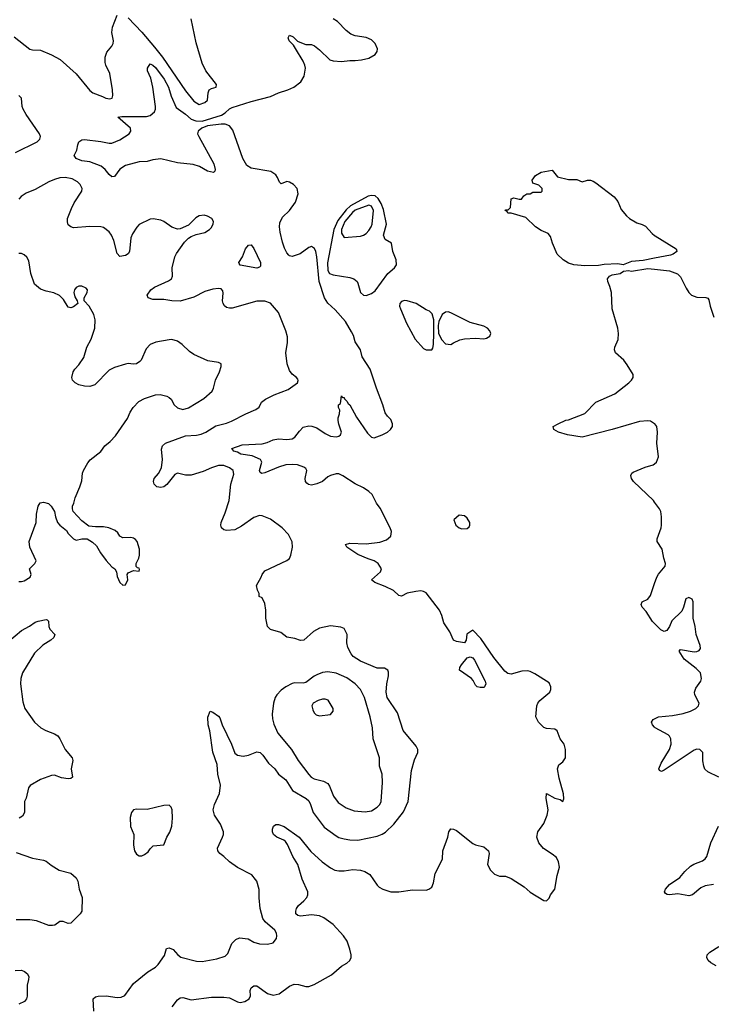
# Model space of a CAD drawing. Header units: inches. Extents: x 2001573 to 2220545, y 644482 to 846830.
# Tile 256 of 256: x 2125356 to 2130415, y 700389 to 707583. Entities that reach past the tile are written whole.
import ezdxf

# ---------------------------------------------------------------- set-up
doc = ezdxf.new("R2010")
doc.units = ezdxf.units.IN
doc.header["$MEASUREMENT"] = 0
doc.layers.add('C1720', color=7, linetype='Continuous')
doc.layers.add('C1730', color=7, linetype='Continuous')

msp = doc.modelspace()

# ---------------------------------------------------------------- linework, layer by layer
at = {"layer": 'C1720', "color": 5}
for points, elevation in [([(2125317.1, 707457.1), (2125430, 707367.3), (2125450, 707362.8), (2125510, 707361.5), (2125590, 707326.5), (2125652.2, 707292.2), (2125768.7, 707188.7), (2125870, 707065.7), (2125890.8, 707050), (2125963.4, 707023.4), (2125986.8, 707010), (2126015.6, 707004.4), (2126033.2, 707010), (2126038, 707030), (2126035.1, 707070), (2126016.4, 707190), (2125986.3, 707250), (2125981.1, 707270), (2125980.5, 707310), (2125994.3, 707345.7), (2126029.8, 707390.2), (2126039.1, 707410), (2126041.5, 707430), (2126031.5, 707490), (2126035.8, 707530), (2126070, 707616.4)], 340), ([(2126472.9, 700370), (2126510, 700422.8), (2126530, 700437.5), (2126550, 700439), (2126610, 700421.5), (2126758.4, 700441.6), (2126850, 700442.3), (2126890, 700436.3), (2126950, 700407.2), (2126970, 700403.5), (2127002.7, 700410), (2127034.7, 700430), (2127044.7, 700450), (2127042.4, 700490), (2127048.6, 700510), (2127070, 700524), (2127090, 700523.2), (2127170, 700467.8), (2127210, 700456.9), (2127253.2, 700466.8), (2127330, 700522.4), (2127364.9, 700535.1), (2127394.5, 700534.5), (2127450, 700518.4), (2127470, 700518.4), (2127510, 700533.4), (2127636.5, 700603.5), (2127710, 700668.4), (2127749.7, 700690.3), (2127772, 700710), (2127779.6, 700730), (2127779.7, 700750), (2127772.1, 700792.1), (2127752.4, 700850), (2127724, 700890), (2127650, 700972.6), (2127580.5, 701020.5), (2127550, 701034.7), (2127490, 701043.5), (2127410, 701032.8), (2127390, 701037.6), (2127376.2, 701050), (2127375.6, 701070), (2127381.6, 701090), (2127394.5, 701110), (2127435.5, 701144.5), (2127456.2, 701170), (2127464.7, 701190), (2127463.1, 701210), (2127423.6, 701303.6), (2127390.9, 701410), (2127353.3, 701470), (2127316.1, 701556.1), (2127299.7, 701579.7), (2127288.1, 701588.1), (2127237.2, 701610), (2127213.2, 701630), (2127206, 701650), (2127205.2, 701670), (2127214, 701690), (2127230, 701702.8), (2127250, 701703), (2127290, 701688.2), (2127399.3, 701610), (2127485.8, 701505.8), (2127568.8, 701430), (2127630, 701385.5), (2127660.7, 701370), (2127690, 701363.2), (2127730, 701363.9), (2127793.4, 701373.4), (2127850, 701368.8), (2127880.3, 701360.3), (2127916.5, 701336.5), (2127970, 701258.8), (2127984.7, 701244.7), (2128011.3, 701230), (2128070.4, 701210.4), (2128129.6, 701210.4), (2128230, 701226.4), (2128330, 701222.4), (2128350, 701230.4), (2128370, 701246), (2128383.1, 701276.9), (2128395.2, 701344.8), (2128449.2, 701450), (2128452, 701510), (2128488.2, 701610), (2128494.5, 701650), (2128510, 701670.6), (2128530, 701668.2), (2128550, 701658.4), (2128670, 701564), (2128690, 701554), (2128750, 701538.8), (2128784.7, 701510), (2128790.8, 701490), (2128778.8, 701410), (2128798.8, 701370), (2128830, 701340.7), (2128866.6, 701326.6), (2128910, 701324.9), (2128950, 701307.7), (2129047.1, 701247.1), (2129090, 701207.3), (2129190, 701146.8), (2129210, 701146), (2129230, 701164.7), (2129239, 701190), (2129269.5, 701230.5), (2129287, 701330), (2129305.1, 701390), (2129298, 701430), (2129281.4, 701461.4), (2129250, 701487.3), (2129187.4, 701527.4), (2129153.6, 701570), (2129138.7, 701610), (2129146.3, 701650), (2129190, 701710.6), (2129215.1, 701770), (2129220.4, 701810), (2129206.9, 701893.1), (2129209.5, 701930.5), (2129270, 701896), (2129310, 701886), (2129330, 701871.3), (2129337, 701890), (2129332.7, 701927.3), (2129301.4, 702041.4), (2129288.7, 702110), (2129300.7, 702139.3), (2129330, 702160.7), (2129347.6, 702190), (2129347.8, 702250), (2129338.4, 702290), (2129309.6, 702330), (2129287.7, 702387.7), (2129270, 702399.5), (2129210, 702404.2), (2129190, 702411.5), (2129150, 702449.7), (2129131.1, 702490), (2129139.7, 702570), (2129146, 702590), (2129161.6, 702610), (2129233, 702670), (2129240.5, 702690), (2129241.6, 702710), (2129230, 702737.2), (2129124.2, 702804.2), (2129090, 702820.7), (2129070, 702825.1), (2129030, 702823.6), (2128950, 702801.1), (2128927, 702807), (2128904.5, 702824.5), (2128823.4, 702923.4), (2128730, 703062), (2128670, 703122), (2128626.4, 703093.6), (2128621, 703050), (2128610.7, 703029.3), (2128550, 703040.5), (2128530, 703049.6), (2128503, 703110), (2128457.4, 703177.4), (2128444.1, 703230), (2128425.8, 703270), (2128330, 703395.1), (2128310, 703406), (2128290, 703409.7), (2128253.5, 703406.5), (2128190, 703393), (2128150, 703371.8), (2128130, 703376.2), (2128091.6, 703411.6), (2128030, 703443.1), (2127953.2, 703470), (2127928.7, 703490), (2127996, 703550), (2128003.7, 703570), (2127978.7, 703610), (2127950, 703629.7), (2127904.1, 703644.1), (2127830, 703676.4), (2127749.2, 703730), (2127739, 703750), (2127770, 703758.7), (2127890, 703753.7), (2127990, 703767), (2128038.2, 703781.8), (2128071.3, 703810), (2128075.5, 703844.5), (2128066.6, 703870), (2127994.1, 704014.1), (2127966.4, 704050), (2127933.6, 704113.6), (2127910, 704136.9), (2127870, 704164), (2127810, 704191.1), (2127719.7, 704250), (2127690, 704264.1), (2127670, 704265.3), (2127630, 704252.9), (2127610, 704242.4), (2127570, 704208.5), (2127530, 704191.2), (2127490, 704183.5), (2127467.9, 704187.9), (2127455.8, 704195.8), (2127446.6, 704210), (2127445.3, 704230), (2127456.9, 704290), (2127450, 704305.2), (2127434.9, 704314.9), (2127388.7, 704330), (2127350, 704333.5), (2127302.8, 704330), (2127250, 704315), (2127150, 704271.6), (2127127.2, 704267.2), (2127115.2, 704275.2), (2127111, 704290), (2127127, 704350), (2127117.2, 704370), (2127057, 704397), (2126973.3, 704410), (2126950, 704423.8), (2126922, 704430), (2126909, 704450), (2126983, 704477), (2127130, 704485), (2127165.9, 704494.1), (2127210, 704513.4), (2127250, 704521), (2127310, 704515.4), (2127350, 704520.2), (2127370, 704533.4), (2127401.9, 704578.1), (2127430, 704606), (2127470, 704616.2), (2127494.3, 704614.3), (2127530, 704602), (2127590, 704560.9), (2127630, 704541.2), (2127670, 704534.9), (2127690, 704541.1), (2127702.9, 704550), (2127709.6, 704570), (2127690, 704628), (2127686.3, 704653.7), (2127684.7, 704675.3), (2127695.3, 704704.7), (2127698, 704730), (2127688, 704750), (2127688, 704770), (2127702, 704778), (2127710, 704834), (2127710.9, 704830.9), (2127722, 704822), (2127730, 704822), (2127732.1, 704812.1), (2127750, 704797.3), (2127758.4, 704778.4), (2127770, 704770.4), (2127819.6, 704679.6), (2127901.4, 704561.4), (2127930, 704533.7), (2127950, 704528.9), (2128008.7, 704551.3), (2128046, 704570), (2128069.2, 704590), (2128084, 704610), (2128084, 704630), (2128070, 704662), (2128045.8, 704685.8), (2128029.5, 704710), (2128013.3, 704770), (2127964.9, 704890), (2127920.2, 705030), (2127861.2, 705121.2), (2127848.9, 705170), (2127809.9, 705229.9), (2127796.7, 705276.7), (2127783.4, 705303.4), (2127738.4, 705378.4), (2127664.2, 705464.2), (2127610, 705513.3), (2127586.4, 705550), (2127546.6, 705670), (2127529.7, 705850), (2127522, 705890), (2127512.1, 705912.1), (2127490, 705926), (2127470, 705919.1), (2127407.3, 705872.7), (2127350, 705853.7), (2127330, 705858), (2127324, 705864), (2127310, 705879.7), (2127293.2, 705913.2), (2127278, 705958), (2127261.9, 706030), (2127257.7, 706070), (2127260, 706100), (2127278.6, 706141.4), (2127330, 706190.3), (2127374.5, 706250), (2127394, 706310), (2127386.3, 706350), (2127359.1, 706379.1), (2127330, 706397.4), (2127310, 706400.5), (2127270, 706384), (2127266.3, 706386.3), (2127256, 706396), (2127242.7, 706430), (2127229.5, 706450), (2127194.5, 706474.5), (2127050, 706499.5), (2127018.2, 706518.2), (2126988.5, 706568.5), (2126916.2, 706776.2), (2126890, 706808.8), (2126859.2, 706819.2), (2126830, 706819.8), (2126730, 706807.3), (2126688.9, 706791.1), (2126662.3, 706770), (2126658.1, 706750), (2126666.6, 706730), (2126775.4, 706530), (2126786.3, 706490), (2126784.4, 706475.6), (2126772.9, 706467.1), (2126730, 706476.9), (2126671.8, 706511.8), (2126626.1, 706526.1), (2126510, 706537.7), (2126387.9, 706567.9), (2126330, 706559.3), (2126290, 706547.5), (2126230, 706545.3), (2126130, 706518.3), (2126088.4, 706491.6), (2126050, 706437.6), (2126030, 706435.1), (2126010, 706453), (2125982.7, 706490), (2125952.3, 706512.3), (2125870, 706546), (2125810, 706551.5), (2125769.5, 706570), (2125756, 706590), (2125775.1, 706630), (2125781.6, 706670), (2125790, 706691.3), (2125810, 706706.8), (2125830, 706708), (2125950, 706692.6), (2126010, 706680.3), (2126030, 706681.3), (2126090, 706704.7), (2126158.4, 706750), (2126169.5, 706770), (2126166, 706790), (2126074, 706870), (2126103.7, 706876.3), (2126283.9, 706876.1), (2126310, 706884.3), (2126342, 706910), (2126350.5, 706930), (2126349.9, 706950), (2126330.5, 707090.5), (2126315.4, 707155.4), (2126292.1, 707210), (2126292.2, 707230), (2126310, 707261.6), (2126330, 707251.3), (2126350, 707232.9), (2126412.7, 707150), (2126444.8, 707090), (2126464.2, 707024.2), (2126502, 706942), (2126570, 706892.2), (2126610, 706856.3), (2126645.5, 706845.5), (2126690, 706841), (2126833.6, 706886.4), (2126858.3, 706901.7), (2126890, 706931.8), (2126910, 706941.2), (2127050, 706985.3), (2127190, 707022.6), (2127250, 707048.2), (2127317.7, 707070), (2127360.4, 707090), (2127411.6, 707130), (2127438.3, 707170), (2127446, 707230), (2127442.2, 707250), (2127430, 707280.7), (2127374.1, 707374.1), (2127358.3, 707398.3), (2127326.9, 707430), (2127320.5, 707450), (2127329.6, 707470.4), (2127357.8, 707457.8), (2127387.6, 707427.6), (2127430, 707408.5), (2127450, 707403), (2127490, 707402), (2127512.2, 707392.2), (2127550, 707364), (2127626, 707290), (2127650, 707282), (2127710, 707278.4), (2127770, 707286.4), (2127810, 707284.6), (2127855.3, 707290), (2127910, 707302.9), (2127956.9, 707330), (2127971.3, 707350), (2127972.6, 707370), (2127955.4, 707410), (2127930, 707435.8), (2127890, 707452.6), (2127810, 707466), (2127778.8, 707478.8), (2127744.4, 707504.4), (2127680.7, 707570), (2127649.4, 707590)], 320), ([(2126150, 707596.3), (2126250, 707492.7), (2126343.6, 707383.6), (2126402.1, 707310), (2126570, 707063.9), (2126630, 706987), (2126670, 706964.9), (2126710, 706978.8), (2126730, 706996), (2126735.4, 707050), (2126742.4, 707070), (2126758.2, 707081.8), (2126794, 707090), (2126795.6, 707110), (2126717.3, 707210), (2126690, 707264.7), (2126646.3, 707413.7), (2126610, 707588.7)], 340), ([(2125326.1, 706613.9), (2125485.1, 706690), (2125504.2, 706710), (2125509.6, 706730), (2125501.3, 706750), (2125403.6, 706890), (2125382.9, 706930), (2125374.5, 706950), (2125368.7, 707010), (2125350, 707028.7)], 340), ([(2130000, 705841.4), (2129915.2, 705824.8), (2129830, 705816.3), (2129770, 705792.8), (2129730, 705799.2), (2129630, 705795.8), (2129590, 705787.4), (2129490, 705785.5), (2129410, 705792.8), (2129370, 705805), (2129332.2, 705830), (2129288, 705870), (2129254.2, 705950), (2129239.6, 705999.6), (2129222, 706022), (2129170, 706043.5), (2129129.5, 706070), (2129059.1, 706139.1), (2128950, 706169.6), (2128926, 706170), (2128922, 706182), (2128906, 706190), (2128910, 706194), (2128930, 706194), (2128946, 706210), (2128950, 706274), (2128970, 706282), (2129010, 706272), (2129027.3, 706272.7), (2129043.1, 706296.9), (2129066, 706310), (2129090, 706312), (2129110, 706322), (2129170, 706322), (2129178, 706330), (2129178, 706350), (2129153.6, 706373.6), (2129110, 706388), (2129104, 706410), (2129130, 706444), (2129170, 706470.4), (2129250, 706484.7), (2129290, 706436), (2129370, 706416), (2129430, 706414.8), (2129470, 706398.8), (2129509.4, 706410.6), (2129530, 706410.7), (2129550, 706404), (2129570, 706390.6), (2129704, 706290), (2129730, 706256), (2129755.5, 706195.5), (2129794, 706150), (2129817.3, 706130), (2129870, 706098), (2129910, 706087.7), (2129933.8, 706073.8), (2129981.4, 706021.4), (2130000, 706006.5)], 280), ([(2125898.6, 700338.6), (2125895.1, 700430), (2125910, 700444.9), (2125931, 700449), (2125988.7, 700451.3), (2126070, 700438.5), (2126098.3, 700441.7), (2126125.9, 700454.1), (2126190, 700541.3), (2126293.9, 700626.1), (2126350, 700661.6), (2126370, 700679.1), (2126414.5, 700745.5), (2126430, 700796), (2126440.1, 700799.9), (2126450, 700801.6), (2126478, 700790), (2126513, 700750), (2126534.4, 700734.4), (2126650, 700703.7), (2126690, 700702.3), (2126798, 700722), (2126859.1, 700740.9), (2126878.7, 700761.3), (2126907.6, 700832.4), (2126938, 700862), (2126964.4, 700875.6), (2127028.3, 700868.3), (2127070, 700844), (2127110.8, 700830.8), (2127170, 700828), (2127210, 700837.3), (2127235.1, 700870), (2127238, 700890), (2127234, 700910), (2127221.6, 700930), (2127150.9, 700990.9), (2127136, 701016), (2127116.3, 701090), (2127107.6, 701167.6), (2127107.2, 701227.2), (2127090, 701288), (2127081.5, 701301.5), (2127054.5, 701334.5), (2126950, 701389.6), (2126890, 701429.6), (2126850, 701469.6), (2126819.5, 701490), (2126805.1, 701510), (2126803.5, 701530), (2126840.5, 701610), (2126846.6, 701630), (2126846.6, 701650), (2126825.9, 701705.9), (2126781.8, 701770), (2126772.7, 701810), (2126782.2, 701850), (2126818, 701930), (2126824.1, 701990), (2126805.6, 702070), (2126801.4, 702141.4), (2126769.7, 702230.3), (2126747, 702387), (2126736.2, 702430), (2126732.3, 702487.7), (2126748.7, 702530), (2126770, 702524.7), (2126810, 702494.8), (2126821.1, 702481.1), (2126837.3, 702430), (2126906, 702290), (2126930, 702224), (2126950, 702208.5), (2126990, 702202.3), (2127030, 702210.3), (2127090, 702234.3), (2127114.4, 702230), (2127135.3, 702210), (2127176.5, 702150), (2127222.3, 702110), (2127248.8, 702070), (2127303.6, 702030), (2127352.2, 701952.2), (2127452.2, 701892.2), (2127470, 701876.5), (2127483.9, 701850), (2127503.9, 701790), (2127583.4, 701683.4), (2127670, 701620.3), (2127690, 701609), (2127730, 701597.3), (2127770.2, 701590.2), (2127830, 701589.2), (2127970, 701617.3), (2128008, 701632), (2128032.2, 701647.8), (2128094, 701706), (2128163.5, 701796.5), (2128198.2, 701870), (2128221.8, 702098.2), (2128244.6, 702175.4), (2128267.3, 702230), (2128267.3, 702250), (2128255.6, 702275.6), (2128160.7, 702390), (2128119.9, 702519.9), (2128044.7, 702630), (2128038, 702670), (2128041.6, 702730), (2128054.5, 702790), (2128054.8, 702814.8), (2128049.4, 702829.4), (2128024.1, 702844.1), (2127970, 702845.6), (2127850, 702895.8), (2127796, 702930), (2127779.8, 702950), (2127755.3, 702995.3), (2127749.7, 703030), (2127750.9, 703090.9), (2127730, 703135.3), (2127706, 703146), (2127630, 703154), (2127550, 703136.3), (2127505.8, 703114.2), (2127434.8, 703050), (2127410, 703047.6), (2127370, 703062.4), (2127310, 703071.8), (2127266.7, 703106.7), (2127190, 703128.2), (2127169.6, 703150), (2127156.2, 703210), (2127156.9, 703270), (2127150, 703318), (2127130, 703358), (2127108, 703370), (2127108, 703390), (2127096, 703416), (2127089, 703450), (2127123.7, 703510), (2127129.6, 703530.4), (2127150, 703557.3), (2127310, 703633), (2127330, 703647.7), (2127339.6, 703670), (2127351.8, 703730), (2127349.5, 703769.5), (2127322.7, 703822.7), (2127277.2, 703870), (2127190, 703934.5), (2127130, 703957.6), (2127110, 703959.6), (2127070, 703945.6), (2126978.3, 703881.7), (2126930, 703856.9), (2126870, 703851.3), (2126850, 703855.6), (2126832, 703870), (2126828, 703890), (2126831.2, 703910), (2126860.1, 703979.9), (2126889.6, 704070), (2126900.5, 704190), (2126923.9, 704263.9), (2126917.6, 704290), (2126892, 704310), (2126850, 704326.2), (2126810, 704326), (2126759.1, 704310), (2126698.8, 704281.2), (2126610, 704256.1), (2126570, 704255.5), (2126510, 704269.7), (2126490, 704259.6), (2126433.2, 704186.8), (2126410, 704171.1), (2126390, 704164.7), (2126359.3, 704170), (2126339.5, 704190), (2126334, 704210), (2126339.6, 704230), (2126371.8, 704268.2), (2126394.7, 704310), (2126401.2, 704370), (2126394, 704446), (2126401.6, 704470), (2126422, 704490), (2126570, 704542), (2126650, 704547.4), (2126684.7, 704555.3), (2126718, 704570), (2126790, 704616.1), (2126870, 704636.2), (2126905.1, 704650), (2127010, 704704.6), (2127084.5, 704735.5), (2127106.8, 704753.2), (2127125.2, 704790), (2127154, 704810), (2127218.3, 704841.7), (2127318.9, 704881.1), (2127388.7, 704930), (2127394, 704946), (2127390, 704958), (2127382, 704970), (2127350, 704994), (2127330, 705019), (2127311.6, 705070), (2127302, 705150), (2127315.8, 705224.2), (2127314.4, 705265.6), (2127302.8, 705310), (2127250, 705443), (2127190, 705513.1), (2127150, 705527.1), (2127090, 705525.7), (2126910, 705476.4), (2126890, 705475.1), (2126870, 705481.3), (2126853.3, 705493.3), (2126844, 705510), (2126839.7, 705530), (2126845.8, 705585.8), (2126841.3, 705601.3), (2126830, 705616.2), (2126810, 705619.7), (2126770, 705614.4), (2126710, 705597.8), (2126630, 705555), (2126530, 705526.5), (2126469.2, 705529.2), (2126410, 705539.4), (2126330, 705538.7), (2126297.2, 705550), (2126289.7, 705570), (2126314.7, 705610), (2126342.4, 705630), (2126444.9, 705675.1), (2126467.3, 705690), (2126473, 705710), (2126471.3, 705770), (2126491.6, 705850), (2126504.2, 705875.8), (2126561.7, 705958.3), (2126590, 705986.8), (2126610, 705998.8), (2126647, 706013), (2126710, 706028), (2126745.2, 706050), (2126757.1, 706062.9), (2126772, 706090), (2126774.5, 706110), (2126761.2, 706130), (2126730, 706147), (2126705.2, 706154.8), (2126670, 706149.5), (2126644.8, 706135.2), (2126590, 706081.2), (2126530, 706056), (2126510, 706052.3), (2126470, 706067), (2126410, 706109.6), (2126390, 706117.6), (2126332.7, 706127.3), (2126310, 706125.6), (2126230, 706086), (2126212.1, 706067.9), (2126181.3, 706018.7), (2126170.3, 705990), (2126160.4, 705890), (2126150, 705872.7), (2126130, 705860.9), (2126090, 705854), (2126070, 705875.3), (2126044.5, 705970), (2126027.6, 706010), (2126010, 706033.7), (2125970, 706064.7), (2125949.8, 706069.8), (2125870, 706071.6), (2125750, 706063), (2125729.6, 706069.6), (2125710, 706085.2), (2125705.6, 706105.6), (2125707.4, 706130), (2125735.3, 706204.7), (2125755.3, 706244.7), (2125811.5, 706330), (2125813, 706350), (2125799.3, 706379.3), (2125778.9, 706398.9), (2125741.3, 706421.3), (2125690, 706430.8), (2125650, 706427.6), (2125610, 706416.8), (2125570, 706399.8), (2125470, 706342), (2125404, 706316), (2125367.8, 706292.2), (2125350, 706272.7)], 340), ([(2125350, 703477.3), (2125370, 703478.8), (2125390, 703484), (2125433.2, 703510), (2125441.2, 703530), (2125429.2, 703570), (2125467, 703610), (2125476.2, 703630), (2125431.5, 703730), (2125425.6, 703770), (2125477.6, 703910), (2125480.5, 703970), (2125492.3, 704030), (2125507.2, 704052.8), (2125530, 704057.3), (2125567.5, 704047.5), (2125586, 704030), (2125610.6, 703990.6), (2125617.3, 703950), (2125634, 703910), (2125650.8, 703890), (2125698, 703850), (2125711.3, 703830), (2125750, 703791.3), (2125770, 703781), (2125810, 703791.3), (2125850, 703791.3), (2125890, 703764.7), (2125918, 703738), (2125947.5, 703687.5), (2125990, 703631.3), (2126030, 703586), (2126051.3, 703570), (2126064.7, 703550), (2126070, 703514), (2126090, 703472), (2126110, 703452), (2126130, 703454), (2126148.7, 703490), (2126142, 703530), (2126150, 703542), (2126190, 703558), (2126230, 703554), (2126234, 703566), (2126230, 703575.3), (2126218, 703578), (2126208.7, 703588.7), (2126209, 703610), (2126229, 703650), (2126233.2, 703670), (2126233.6, 703713.6), (2126215.3, 703770), (2126204.7, 703784.7), (2126190, 703794), (2126170, 703799), (2126110, 703797.2), (2126090, 703809.2), (2126073.4, 703833.4), (2126054, 703850), (2126008, 703870), (2125970, 703878), (2125910, 703877.2), (2125862, 703882), (2125810, 703922), (2125748, 703990), (2125742, 704010), (2125744, 704030), (2125753.2, 704050), (2125761.2, 704090), (2125797.2, 704170), (2125810, 704214), (2125816, 704270), (2125823.7, 704290), (2125854.2, 704345.8), (2125872.4, 704367.6), (2125950.9, 704429.1), (2125979.3, 704470), (2126019.5, 704500.5), (2126057, 704543), (2126145.1, 704670), (2126164.7, 704715.3), (2126186.3, 704750), (2126226.8, 704793.2), (2126270, 704816.5), (2126350, 704843.1), (2126385.1, 704845.1), (2126433.4, 704833.4), (2126450, 704824), (2126464, 704810), (2126487.3, 704770), (2126510, 704748), (2126550, 704735.5), (2126590, 704746.7), (2126704.4, 704815.6), (2126764.5, 704870), (2126774, 704890), (2126789.6, 704950), (2126818, 705010), (2126829.4, 705050), (2126829.2, 705069.2), (2126810, 705079.3), (2126731.7, 705091.7), (2126630, 705136), (2126598.4, 705158.4), (2126546, 705210), (2126510, 705233.6), (2126470, 705247.3), (2126450, 705245.1), (2126352.3, 705227.7), (2126310.4, 705209.6), (2126281.6, 705178.4), (2126244.5, 705095.5), (2126235.2, 705084.8), (2126210, 705069.3), (2126190, 705066.6), (2126150, 705072), (2126130, 705067), (2126050, 705040.9), (2126010, 705022.7), (2125905.2, 704914.8), (2125870, 704903.7), (2125830, 704904.5), (2125790, 704915.1), (2125762, 704930), (2125742, 704950), (2125738, 704970), (2125748.7, 705010), (2125759, 705030), (2125790, 705061), (2125824.9, 705115.1), (2125848, 705190), (2125879.6, 705250), (2125906, 705330), (2125909.6, 705390), (2125898.4, 705430), (2125865.2, 705490), (2125828, 705530), (2125829.2, 705550), (2125849.6, 705590), (2125852, 705610), (2125842.7, 705622.7), (2125810, 705636.8), (2125790, 705636.8), (2125770, 705627), (2125757.6, 705610), (2125752.7, 705590), (2125759.1, 705559.1), (2125778, 705530), (2125782, 705510), (2125750, 705485.2), (2125730, 705479), (2125710, 705484), (2125678, 705538), (2125647.6, 705567.6), (2125606.9, 705586.9), (2125550, 705599.2), (2125510, 705614.7), (2125465.1, 705650), (2125438.9, 705730), (2125422.3, 705822.3), (2125410, 705849.2), (2125390, 705866), (2125370, 705875.1), (2125350, 705874)], 360), ([(2130000, 704631.1), (2129970, 704649.8), (2129950, 704652.8), (2129890, 704647.3), (2129690.7, 704590), (2129470, 704534), (2129362, 704550), (2129298, 704570), (2129262, 704590), (2129258, 704610), (2129295.3, 704630), (2129350, 704656.3), (2129370, 704658.8), (2129490, 704704.9), (2129570, 704788.2), (2129710, 704850.5), (2129810.8, 704929.2), (2129831.3, 704950), (2129842, 704970), (2129842.2, 704990), (2129800.5, 705060.5), (2129775.2, 705095.2), (2129714.7, 705150), (2129706.9, 705170), (2129709.8, 705190), (2129732.3, 705247.7), (2129736.1, 705290), (2129729.9, 705330), (2129690.5, 705470), (2129684.1, 705590), (2129673.2, 705633.2), (2129657.4, 705670), (2129655.6, 705690), (2129670.6, 705709.4), (2129690, 705719), (2129747, 705730), (2129773.1, 705746.9), (2129809.8, 705750.2), (2129830, 705745.8), (2129950, 705765), (2130000, 705760.1)], 280), ([(2130000, 704058.6), (2129991.3, 704070), (2129845.1, 704210), (2129831.5, 704230), (2129827.2, 704252.8), (2129832.7, 704270), (2129842.6, 704277.4), (2129930, 704314.4), (2129989.8, 704330.2), (2130000, 704338.8)], 280), ([(2130000, 703171.2), (2129985.5, 703185.5), (2129938.2, 703258.2), (2129909.1, 703290), (2129901.7, 703310), (2129909.3, 703330), (2129949.3, 703350), (2129970, 703377.3), (2130000, 703463.1)], 280), ([(2125276.3, 703043.7), (2125370, 703120.9), (2125428.8, 703151.2), (2125470, 703180.4), (2125491.2, 703188.8), (2125550, 703201.6), (2125558.3, 703198.3), (2125568.2, 703188.2), (2125570.3, 703150), (2125577.6, 703130), (2125613, 703090), (2125605.5, 703070), (2125585.5, 703050), (2125526.1, 703013.9), (2125464.8, 702955.2), (2125378, 702810), (2125364.9, 702770), (2125361.3, 702730), (2125378.8, 702598.8), (2125394.8, 702550), (2125466, 702450), (2125510.2, 702410.2), (2125547.3, 702390), (2125610, 702366.3), (2125635.8, 702350), (2125650.4, 702330), (2125688, 702250), (2125739.3, 702190), (2125744.4, 702170), (2125732.4, 702110), (2125742, 702050), (2125730, 702038), (2125710, 702035.6), (2125663.5, 702043.5), (2125610, 702063.7), (2125590, 702060.9), (2125510, 702032.3), (2125433.2, 701986.8), (2125422, 701970), (2125403.5, 701896.5), (2125391, 701870), (2125392.7, 701790), (2125376.5, 701763.5), (2125352, 701748)], 340), ([(2130000, 702414.3), (2129983.7, 702430), (2129977, 702450), (2129989.7, 702470.3), (2130000, 702475.5)], 280), ([(2125330, 701497.3), (2125450, 701456.3), (2125530, 701442.8), (2125550, 701434.8), (2125586.2, 701406.2), (2125644.7, 701370), (2125730, 701347.7), (2125770, 701314), (2125782, 701290), (2125790.7, 701230), (2125813.4, 701170), (2125811, 701070), (2125798, 701050), (2125730, 700982.7), (2125710, 700979.3), (2125674.2, 700994.2), (2125650, 700993.2), (2125612.7, 700967.3), (2125595.9, 700964.1), (2125570, 700964.5), (2125479.6, 700999.6), (2125430, 701005.8), (2125330, 701006)], 340), ([(2125323.9, 700636.1), (2125370, 700638.2), (2125392.7, 700630), (2125412.8, 700612.8), (2125422.3, 700590), (2125422, 700570), (2125411.2, 700530), (2125411.2, 700448.8), (2125406.3, 700430), (2125390.9, 700409.1), (2125349.4, 700390.6)], 340)]:
    msp.add_lwpolyline(points, dxfattribs=dict(at, elevation=elevation))
for points, elevation in [([(2127930, 706299.8), (2127906, 706294), (2127775.8, 706224.2), (2127744.9, 706195.1), (2127682.9, 706117.1), (2127654, 706050), (2127607.5, 705807.5), (2127609.2, 705750), (2127622.8, 705730), (2127650, 705719.3), (2127770, 705699.6), (2127800.2, 705690), (2127823.5, 705670), (2127830, 705658.3), (2127848.9, 705588.9), (2127870, 705571.1), (2127890, 705567.9), (2127930, 705582.1), (2127957.3, 705602.7), (2128050, 705729.2), (2128097, 705770), (2128112.1, 705792.1), (2128109.5, 705830), (2128085.1, 705890), (2128075.6, 705950), (2128030, 705978.3), (2128017.5, 706010), (2128038.4, 706090), (2128017.7, 706197.7), (2128001.1, 706241.1), (2127977.8, 706277.8), (2127955.6, 706295.6)], 320), ([(2127910, 706229.1), (2127810, 706191.3), (2127790, 706174.9), (2127733.6, 706110), (2127708.9, 706050), (2127710, 706024), (2127730, 705992.7), (2127850, 706002), (2127870, 706008.4), (2127890, 706021.1), (2127910, 706042.3), (2127927.9, 706070), (2127933.8, 706090), (2127944.3, 706190), (2127930, 706221.1)], 340), ([(2127090, 705768.5), (2126969, 705790), (2126962, 705802), (2126959.3, 705810), (2126986, 705850), (2127007.1, 705910), (2127030, 705936.5), (2127050, 705937.4), (2127070, 705912.4), (2127117.5, 705810), (2127116.8, 705783.2), (2127110, 705775.1)], 320), ([(2128170, 705530.6), (2128150, 705525.1), (2128136.5, 705510), (2128135, 705490), (2128140.9, 705470), (2128186, 705366), (2128249.6, 705249.6), (2128310, 705181.3), (2128330, 705170.5), (2128370, 705171), (2128377.2, 705182.8), (2128382.9, 705210), (2128386.6, 705290), (2128384.7, 705390), (2128373.7, 705433.7), (2128354.2, 705454.2), (2128330, 705464.2), (2128255.1, 705510), (2128190, 705529)], 320), ([(2128490, 705449.3), (2128470, 705446.6), (2128445.5, 705430), (2128421.3, 705378.7), (2128416.4, 705350), (2128420.5, 705290), (2128443.4, 705243.4), (2128470, 705214), (2128509, 705211), (2128530, 705222), (2128576.5, 705243.5), (2128610, 705250.8), (2128690, 705256), (2128750, 705251), (2128770, 705256), (2128794, 705270), (2128801.2, 705290), (2128796, 705310), (2128777.2, 705330), (2128750, 705343.7), (2128650, 705371.6), (2128510, 705442.7)], 320), ([(2128570, 703964), (2128531.3, 703930), (2128546, 703890), (2128570, 703871), (2128590, 703862.8), (2128630, 703864.7), (2128643.1, 703876.9), (2128648.7, 703890), (2128648.7, 703910), (2128630, 703942), (2128610, 703959)], 320), ([(2128723.3, 702703.3), (2128701.2, 702710), (2128690, 702721.2), (2128674, 702754), (2128660.9, 702770), (2128573.2, 702830), (2128575.1, 702850), (2128587, 702870), (2128630, 702919.5), (2128650, 702928.5), (2128670, 702920.5), (2128683.2, 702903.2), (2128760.3, 702750), (2128765.7, 702730), (2128757.1, 702710), (2128750, 702705.1)], 320), ([(2127610, 702818), (2127570, 702812.9), (2127530, 702796.4), (2127510, 702786.4), (2127450, 702741), (2127430, 702735.8), (2127370, 702737.8), (2127350, 702734.2), (2127302, 702710), (2127270, 702685.1), (2127236.4, 702650), (2127224.6, 702630), (2127211.6, 702590), (2127202.8, 702510), (2127205.8, 702474.2), (2127215.3, 702435.3), (2127243.6, 702370), (2127345.4, 702250), (2127392.5, 702170), (2127470, 702068), (2127488, 702050), (2127510, 702037.7), (2127579.4, 702019.4), (2127610, 702003.1), (2127623.1, 701983.1), (2127651.3, 701910), (2127684.6, 701864.6), (2127744.7, 701824.7), (2127802.4, 701802.4), (2127884, 701796), (2127930, 701803.9), (2127970, 701829.2), (2127989.8, 701850), (2128001, 701870), (2128009.8, 702010), (2128007.6, 702070), (2127987.4, 702130), (2127987.1, 702190), (2127941.8, 702330), (2127936.2, 702410), (2127919.2, 702490), (2127879.1, 702630), (2127848.9, 702688.9), (2127809.8, 702730), (2127750, 702773.9), (2127670, 702808.2)], 360), ([(2127590, 702619.5), (2127570, 702618.7), (2127538.8, 702610), (2127503, 702590), (2127494, 702570), (2127499.8, 702539.8), (2127510, 702518), (2127525.2, 702505.2), (2127550, 702496), (2127630, 702506), (2127648.7, 702530), (2127648.7, 702550), (2127612, 702612)], 380), ([(2126450, 701844), (2126410, 701840.9), (2126290, 701813.6), (2126210, 701815.1), (2126190, 701809), (2126174.8, 701790), (2126165.5, 701754.5), (2126168.1, 701688.1), (2126190.8, 701630), (2126187.9, 701552.1), (2126197.3, 701510), (2126210, 701486.8), (2126230, 701474.8), (2126250, 701474), (2126270, 701484.9), (2126295.9, 701504.1), (2126310, 701524.7), (2126333.6, 701546.4), (2126410, 701554), (2126433.2, 701610), (2126454.2, 701645.8), (2126469.3, 701690), (2126475.1, 701750), (2126472, 701810), (2126464, 701830)], 360)]:
    msp.add_lwpolyline(points, close=True, dxfattribs=dict(at, elevation=elevation))
at = {"layer": 'C1730', "color": 5, "elevation": 280}
for points in [[(2130000, 706006.5), (2130003.6, 706003.6), (2130158, 705910), (2130161, 705901), (2130162.8, 705890), (2130134.8, 705870), (2130115.9, 705864.1), (2130000, 705841.4)], [(2130000, 705760.1), (2130110, 705749.3), (2130167.1, 705727.1), (2130190, 705704.4), (2130230, 705622.4), (2130251, 705591), (2130270, 705571.7), (2130310, 705556.5), (2130374.4, 705554.4), (2130388.5, 705548.5), (2130396, 705536), (2130405.7, 705490), (2130433.1, 705410)], [(2130000, 704338.8), (2130013.1, 704350), (2130028.7, 704390), (2130016.8, 704490), (2130020.3, 704570), (2130015.8, 704610), (2130001.7, 704630), (2130000, 704631.1)], [(2130000, 703463.1), (2130016.4, 703510), (2130028.8, 703531.2), (2130078, 703590), (2130080.7, 703610), (2130066.9, 703650), (2130054.3, 703714.3), (2130018, 703770), (2130018.4, 703790), (2130048.4, 703870), (2130051.3, 703890), (2130049.8, 703950), (2130044.4, 703990), (2130036.9, 704010), (2130000, 704058.6)], [(2130000, 702475.5), (2130028.7, 702490), (2130130, 702499.1), (2130210, 702513.8), (2130262.7, 702530), (2130300.9, 702550), (2130322, 702570), (2130325.1, 702590), (2130293, 702650), (2130291.5, 702670), (2130301.3, 702698.7), (2130337.6, 702750), (2130343.6, 702770), (2130336.3, 702810), (2130303.5, 702843.5), (2130216.3, 702910), (2130179.3, 702970), (2130190, 702980.7), (2130290, 702965.2), (2130310, 702965.8), (2130326.7, 702973.3), (2130334.6, 702990), (2130333.3, 703010), (2130304.6, 703090), (2130297.5, 703150), (2130283.2, 703210), (2130282.6, 703330), (2130275.8, 703350), (2130250, 703361.1), (2130228.8, 703351.2), (2130211.5, 703290), (2130198, 703262), (2130126.5, 703190), (2130109.2, 703150), (2130090, 703119.7), (2130070, 703114), (2130045.8, 703125.8), (2130000, 703171.2)], [(2130470, 702048.7), (2130390, 702088), (2130368.4, 702108.4), (2130359.4, 702130), (2130352.9, 702167.1), (2130351.5, 702230), (2130330, 702251.5), (2130310, 702252.6), (2130290, 702246.6), (2130070, 702100.3), (2130050, 702091.2), (2130036.6, 702096.6), (2130029.8, 702109.8), (2130047.1, 702150), (2130110, 702250.7), (2130120.4, 702290), (2130118, 702330), (2130110, 702349.2), (2130098.6, 702358.6), (2130004.5, 702410), (2130000, 702414.3)], [(2130430, 701264.2), (2130370, 701255.3), (2130339.2, 701240.8), (2130276.4, 701190), (2130250, 701182.2), (2130170, 701196.9), (2130110, 701189.7), (2130092, 701192), (2130079.3, 701199.3), (2130072.7, 701210), (2130080.7, 701230), (2130110, 701264.4), (2130185.3, 701314.7), (2130221.6, 701358.4), (2130262.6, 701397.4), (2130286.8, 701413.2), (2130350, 701437.3), (2130369, 701451), (2130382.2, 701470), (2130410.7, 701570), (2130467, 701690)], [(2130450.7, 700670.7), (2130410, 700693.3), (2130391.6, 700710), (2130382, 700730), (2130384.5, 700750), (2130403.7, 700770), (2130470, 700812.4)]]:
    msp.add_lwpolyline(points, dxfattribs=at)

doc.saveas('drawing.dxf')
